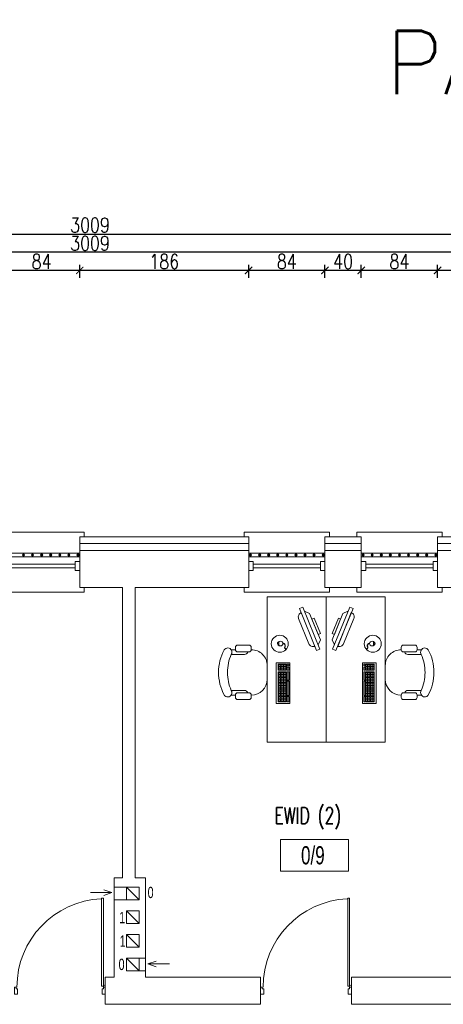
# Model space of a CAD drawing. Header units: millimetres. Extents: x 6354466 to 6508314, y -1889048 to -1342748.
# Tile 62 of 134: x 6397469 to 6402133, y -1753963 to -1743118. Entities that reach past the tile are written whole.
import ezdxf
from ezdxf.enums import TextEntityAlignment as Align

# ---------------------------------------------------------------- set-up
doc = ezdxf.new("R2010")
doc.units = ezdxf.units.MM
doc.header["$PDMODE"] = 3
doc.header["$PDSIZE"] = 10
for name, color, linetype, lineweight in [('drzwi istn', 163, 'Continuous', 5), ('L-3', 10, 'Continuous', 18), ('L-4', 92, 'Continuous', 20), ('L-5', 152, 'Continuous', 9), ('L-DIM', 252, 'Continuous', 5), ('L-ISTNIEJĄCE BUDYNKI', 167, 'Continuous', 5), ('łóżka', 230, 'Continuous', 9)]:
    doc.layers.add(name, color=color, linetype=linetype, lineweight=lineweight)
doc.layers.add('L-9', color=11, linetype='Continuous', plot=False)
doc.styles.add('125', font='cdmsimpl.shx', dxfattribs={"width": 0.7, "height": 125})
doc.styles.add('160', font='simplex.shx', dxfattribs={"width": 0.8, "height": 160})
doc.styles.add('200', font='cdmsimpl.shx', dxfattribs={"width": 0.7, "height": 200})
doc.styles.add('250', font='cdmsimpl.shx', dxfattribs={"width": 0.7, "height": 250})
doc.styles.add('SIM-DIM', font='simplex.shx', dxfattribs={"width": 0.7, "bigfont": 'cdmbigpl.shx'})
doc.linetypes.add('BATTING', pattern='A,0.00254,-2.54,[134,ltypeshp.shx,S=2.54,R=0,X=-2.54,Y=0],-5.08,[134,ltypeshp.shx,S=2.54,R=180,X=2.54,Y=0],-2.54', length=10.16254)
doc.dimstyles.new('160', dxfattribs={"dimtxt": 160, "dimasz": 80, "dimexe": 60, "dimexo": 3, "dimgap": 18, "dimtad": 1, "dimdec": 0, "dimlfac": 0.1, "dimrnd": 1, "dimtxsty": '160', "dimblk": 'ARCHTICK', "dimcen": 2.5, "dimdle": 30, "dimadec": 0, "dimazin": 0, "dimtfac": 1, "dimtdec": 0, "dimtix": 1, "dimtmove": 2, "dimatfit": 0, "dimldrblk": 'NONE', "dimfxl": 0, "dimarcsym": 0})

# ---------------------------------------------------------------- blocks, each defined once
blk = doc.blocks.new('*U5')
for p, q in [((-5, 0), (-5, -5)), ((5, -5), (5, 0)), ((-5, -5), (5, -5)), ((-2, -5), (-2, -79)), ((2, -5), (2, -79)), ((-5, -84), (-5, -79)), ((-5, -79), (5, -79)), ((5, -79), (5, -84))]:
    blk.add_line(p, q)
blk = doc.blocks.new('PMUI_DRZWI10')
for p, q in [((-1000, 40), (-1000, -40)), ((-965, 40), (-1000, 40)), ((-965, -20), (-965, 40)), ((-35, -20), (-35, 40)), ((-35, 40), (0, 40)), ((-1000, -40), (-980, -40)), ((-980, -40), (-980, -20)), ((-980, -20), (-965, -20)), ((-20, -50), (-40, -50)), ((-40, -50), (-40, -1020)), ((-20, -20), (-35, -20)), ((-20, -40), (-20, -20)), ((0, -40), (-20, -40)), ((-20, -50), (-20, -60)), ((-20, -1020), (-20, -50)), ((-40, -1020), (-20, -1020))]:
    blk.add_line(p, q)
for points in [[(0, 40), (0, -40)], [(-20, -50), (-20, -1020)]]:
    blk.add_lwpolyline(points)
blk.add_circle((-10, -50), 10)
blk.add_arc((2, -39), 974, 180.0458, 267.2742)
blk = doc.blocks.new('STOLIK2')
h = blk.add_hatch()
h.set_pattern_fill('ANGLE', color=256, scale=0.25, style=0)
h.set_pattern_definition([(360, (-4499.488, 29427.6887), (-2e-16, -1.74625), [1.27, -0.47625]), (270, (-4499.488, 29427.6887), (-1.74625, 1e-16), [1.27, -0.47625])])
h.paths.add_polyline_path([(-130.9, 53.7), (-98.1, 53.7), (-98.1, 62.9), (-130.9, 62.9)])
h.paths.add_polyline_path([(-96.2, 62.9), (-89.7, 62.9), (-89.7, 53.7), (-96.2, 53.7)])
for p, q in [((-126.1, 110), (-123.6, 110)), ((-123.6, 114.7), (-123.6, 110)), ((-118.5, 114.7), (-118.5, 100)), ((-78.8, 114.7), (-78.8, 100)), ((-73.6, 110), (-73.6, 114.7)), ((-71.1, 110), (-73.6, 110)), ((-128.6, 107.5), (-128.6, 95)), ((-121.1, 107.5), (-121.1, 95)), ((-76.1, 107.5), (-76.1, 95)), ((-68.6, 107.5), (-68.6, 95)), ((-126.1, 92.5), (-123.6, 92.5)), ((-71.1, 92.5), (-73.6, 92.5)), ((-82.5, 75), (-67.5, 75)), ((-67, 62.1), (-69.2, 62)), ((-67, 63.7), (-67, 62.1)), ((-67, 62.1), (-64.7, 62.1)), ((-28.2, 39.5), (-74.5, 20.7)), ((-73, 17), (-26.7, 35.8)), ((-31.3, 33.9), (-33.7, 28.3)), ((-26.7, 35.8), (-28.2, 39.5)), ((-62.8, 16.5), (-33.7, 28.3)), ((-74.5, 20.7), (-73, 17)), ((-68.4, 18.9), (-62.8, 16.5))]:
    blk.add_line(p, q)
for points in [[(-15.3, 75), (-175.3, 75), (-175.3, 10), (-15.3, 10)], [(-133, 50), (-88.1, 50), (-88.1, 65), (-133, 65)], [(-130.9, 53.7), (-98.1, 53.7), (-98.1, 62.9), (-130.9, 62.9)], [(-96.2, 62.9), (-89.7, 62.9), (-89.7, 53.7), (-96.2, 53.7)], [(-66.6, 57.6), (-66.9, 57.6), (-66.9, 56.7), (-66.6, 56.7)], [(-125.3, 53), (-130.9, 53), (-130.9, 51.3), (-125.3, 51.3)], [(-124.2, 51.3), (-108.3, 51.3), (-108.3, 53), (-124.2, 53)], [(-107.1, 53), (-98.1, 53), (-98.1, 51.3), (-107.1, 51.3)], [(-96.2, 53), (-92.9, 53), (-92.9, 51.3), (-96.2, 51.3)], [(-89.7, 53), (-91.3, 53), (-91.3, 51.3), (-89.7, 51.3)], [(-39.8, 25.8), (-56.7, 19), (-55.7, 16.5), (-38.8, 23.4)]]:
    blk.add_lwpolyline(points, close=True)
blk.add_lwpolyline([(-32.8, 37.6), (-32.8, 37.6, 0.414214), (-39.3, 40.4), (-67.1, 29.1, 0.414214), (-69.9, 22.6), (-69.9, 22.6)], format="xyb", close=True)
blk.add_circle((-67, 61.2), 9.34)
for centre, radius, start, end in [((-121, 118.5), 4.62, 123.3493, 303.4743), ((-98.5, 75.5), 53.1, 90.0969, 118.0725), ((-98.7, 75.5), 53.1, 61.9275, 89.9031), ((-76.3, 118.5), 4.62, 236.5257, 56.6507), ((-126.1, 107.5), 2.5, 90, 180), ((-123.6, 107.5), 2.5, 0, 90), ((-97.9, 66.2), 52.6, 90.8505, 113.0497), ((-99.4, 66.2), 52.6, 66.9503, 89.1495), ((-73.6, 107.5), 2.5, 90, 180), ((-71.1, 107.5), 2.5, 0, 90), ((-122.2, 100), 3.75, 286.6721, 0), ((-75.1, 100), 3.75, 180, 253.3551), ((-126.1, 95), 2.5, 180, 270), ((-123.6, 95), 2.5, 270, 0), ((-106.1, 92.5), 17.5, 180, 270), ((-91.1, 92.5), 17.5, 270, 0), ((-73.6, 95), 2.5, 180, 270), ((-71.1, 95), 2.5, 270, 0)]:
    blk.add_arc(centre, radius, start, end)
at = {"extrusion": (0, 0, -1)}
blk.add_ellipse((-66.9, 60.7), major_axis=(-0.08, 3.05), ratio=0.834162, dxfattribs=at)
for points, knots in [([(-66.9, 56.7), (-67.7, 55.9), (-69.1, 54.5), (-71.6, 56.7), (-72.6, 54.4), (-73.6, 54.9), (-74.1, 55.2)], [0, 0, 0, 0, 2.841116, 5.231607, 6.614689, 8.161976, 8.161976, 8.161976, 8.161976]), ([(-66.6, 56.7), (-66.9, 56.4), (-67, 56.2), (-67.5, 55.8), (-67.8, 55.5), (-68.4, 55.2), (-68.7, 55.1), (-69.2, 55.1), (-69.4, 55.1), (-69.7, 55.1), (-69.8, 55.2), (-70.3, 55.4), (-70.5, 55.5), (-71, 55.7), (-71.1, 55.7), (-71.4, 55.7), (-71.4, 55.7), (-71.5, 55.7), (-71.6, 55.7), (-71.7, 55.6), (-71.8, 55.4), (-72, 55.2), (-72.1, 55), (-72.3, 54.8), (-72.4, 54.7), (-72.6, 54.6), (-72.7, 54.6), (-73, 54.6), (-73.1, 54.6), (-73.4, 54.6), (-73.5, 54.7), (-73.7, 54.8)], [0, 0, 0, 0, 0.557194, 0.557194, 1.671582, 1.671582, 2.519282, 2.519282, 2.939271, 2.939271, 3.35926, 3.35926, 4.143879, 4.143879, 4.704066, 4.704066, 5.061527, 5.061527, 5.357017, 5.357017, 5.838332, 5.838332, 6.319648, 6.319648, 6.605434, 6.605434, 6.891219, 6.891219, 7.177005, 7.177005, 7.662218, 7.662218, 7.662218, 7.662218])]:
    blk.add_open_spline(points, degree=3, knots=knots)
blk = doc.blocks.new('opis pom')
at = {"color": 0}
blk.add_lwpolyline([(252897, -40977), (253644, -40977), (253644, -41327), (252897, -41327)], close=True, dxfattribs=at)
at = {"layer": 'L-4', "lineweight": 30, "style": '250', "width": 0.7}
blk.add_attdef('2', text='', height=250, dxfattribs=at).set_placement((253252, -41152), align=Align.MIDDLE_CENTER)
blk = doc.blocks.new('_ArchTick')
at = {"color": 0, "linetype": 'ByBlock', "const_width": 0.15}
blk.add_lwpolyline([(-0.5, -0.5), (0.5, 0.5)], dxfattribs=at)
blk = doc.blocks.new('*D167')
at = {"layer": 'Defpoints', "color": 0, "transparency": 16777216}
for p in [(6402070, -1745880), (6402070, -1748813), (6404170, -1748813)]:
    blk.add_point(p, dxfattribs=at)
at = {"layer": 'L-DIM', "color": 0, "lineweight": -2, "ltscale": 10, "transparency": 16777216}
for p, q in [((6402070, -1745960), (6402070, -1745820)), ((6404170, -1745960), (6404170, -1745820)), ((6404200, -1745880), (6402040, -1745880))]:
    blk.add_line(p, q, dxfattribs=at)
at = {"layer": 'L-DIM', "color": 0, "linetype": 'ByBlock', "lineweight": -2, "transparency": 16777216, "xscale": 80, "yscale": 80, "zscale": 80, "rotation": 180}
blk.add_blockref('_ArchTick', (6402070, -1745880), dxfattribs=at)
at = {"layer": 'L-DIM', "color": 0, "linetype": 'ByBlock', "lineweight": -2, "transparency": 16777216, "xscale": 80, "yscale": 80, "zscale": 80}
blk.add_blockref('_ArchTick', (6404170, -1745880), dxfattribs=at)
at = {"layer": 'L-DIM', "color": 0, "ltscale": 10, "transparency": 16777216, "insert": (6403120, -1745782), "char_height": 160, "attachment_point": 5, "style": '160'}
blk.add_mtext('210', dxfattribs=at)
blk = doc.blocks.new('_None')
blk = doc.blocks.new('*D168')
at = {"layer": 'Defpoints', "color": 0, "transparency": 16777216}
for p in [(6401230, -1745880), (6401230, -1748813), (6402070, -1748813)]:
    blk.add_point(p, dxfattribs=at)
at = {"layer": 'L-DIM', "color": 0, "lineweight": -2, "ltscale": 10, "transparency": 16777216}
for p, q in [((6401230, -1745960), (6401230, -1745820)), ((6402070, -1745960), (6402070, -1745820)), ((6402100, -1745880), (6401200, -1745880))]:
    blk.add_line(p, q, dxfattribs=at)
at = {"layer": 'L-DIM', "color": 0, "linetype": 'ByBlock', "lineweight": -2, "transparency": 16777216, "xscale": 80, "yscale": 80, "zscale": 80, "rotation": 180}
blk.add_blockref('_ArchTick', (6401230, -1745880), dxfattribs=at)
at = {"layer": 'L-DIM', "color": 0, "linetype": 'ByBlock', "lineweight": -2, "transparency": 16777216, "xscale": 80, "yscale": 80, "zscale": 80}
blk.add_blockref('_ArchTick', (6402070, -1745880), dxfattribs=at)
at = {"layer": 'L-DIM', "color": 0, "ltscale": 10, "transparency": 16777216, "insert": (6401650, -1745782), "char_height": 160, "attachment_point": 5, "style": '160'}
blk.add_mtext('84', dxfattribs=at)
blk = doc.blocks.new('*D169')
at = {"layer": 'Defpoints', "color": 0, "transparency": 16777216}
for p in [(6400830, -1745880), (6400830, -1748813), (6401230, -1748813)]:
    blk.add_point(p, dxfattribs=at)
at = {"layer": 'L-DIM', "color": 0, "lineweight": -2, "ltscale": 10, "transparency": 16777216}
for p, q in [((6400830, -1745960), (6400830, -1745820)), ((6401230, -1745960), (6401230, -1745820)), ((6401260, -1745880), (6400800, -1745880))]:
    blk.add_line(p, q, dxfattribs=at)
at = {"layer": 'L-DIM', "color": 0, "linetype": 'ByBlock', "lineweight": -2, "transparency": 16777216, "xscale": 80, "yscale": 80, "zscale": 80, "rotation": 180}
blk.add_blockref('_ArchTick', (6400830, -1745880), dxfattribs=at)
at = {"layer": 'L-DIM', "color": 0, "linetype": 'ByBlock', "lineweight": -2, "transparency": 16777216, "xscale": 80, "yscale": 80, "zscale": 80}
blk.add_blockref('_ArchTick', (6401230, -1745880), dxfattribs=at)
at = {"layer": 'L-DIM', "color": 0, "ltscale": 10, "transparency": 16777216, "insert": (6401030, -1745782), "char_height": 160, "attachment_point": 5, "style": '160'}
blk.add_mtext('40', dxfattribs=at)
blk = doc.blocks.new('*D170')
at = {"layer": 'Defpoints', "color": 0, "transparency": 16777216}
for p in [(6399990, -1745880), (6399990, -1748813), (6400830, -1748813)]:
    blk.add_point(p, dxfattribs=at)
at = {"layer": 'L-DIM', "color": 0, "lineweight": -2, "ltscale": 10, "transparency": 16777216}
for p, q in [((6399990, -1745960), (6399990, -1745820)), ((6400830, -1745960), (6400830, -1745820)), ((6400860, -1745880), (6399960, -1745880))]:
    blk.add_line(p, q, dxfattribs=at)
at = {"layer": 'L-DIM', "color": 0, "linetype": 'ByBlock', "lineweight": -2, "transparency": 16777216, "xscale": 80, "yscale": 80, "zscale": 80, "rotation": 180}
blk.add_blockref('_ArchTick', (6399990, -1745880), dxfattribs=at)
at = {"layer": 'L-DIM', "color": 0, "linetype": 'ByBlock', "lineweight": -2, "transparency": 16777216, "xscale": 80, "yscale": 80, "zscale": 80}
blk.add_blockref('_ArchTick', (6400830, -1745880), dxfattribs=at)
at = {"layer": 'L-DIM', "color": 0, "ltscale": 10, "transparency": 16777216, "insert": (6400410, -1745782), "char_height": 160, "attachment_point": 5, "style": '160'}
blk.add_mtext('84', dxfattribs=at)
blk = doc.blocks.new('*D171')
at = {"layer": 'Defpoints', "color": 0, "transparency": 16777216}
for p in [(6398130, -1745880), (6398130, -1748813), (6399990, -1748813)]:
    blk.add_point(p, dxfattribs=at)
at = {"layer": 'L-DIM', "color": 0, "lineweight": -2, "ltscale": 10, "transparency": 16777216}
for p, q in [((6398130, -1745960), (6398130, -1745820)), ((6399990, -1745960), (6399990, -1745820)), ((6400020, -1745880), (6398100, -1745880))]:
    blk.add_line(p, q, dxfattribs=at)
at = {"layer": 'L-DIM', "color": 0, "linetype": 'ByBlock', "lineweight": -2, "transparency": 16777216, "xscale": 80, "yscale": 80, "zscale": 80, "rotation": 180}
blk.add_blockref('_ArchTick', (6398130, -1745880), dxfattribs=at)
at = {"layer": 'L-DIM', "color": 0, "linetype": 'ByBlock', "lineweight": -2, "transparency": 16777216, "xscale": 80, "yscale": 80, "zscale": 80}
blk.add_blockref('_ArchTick', (6399990, -1745880), dxfattribs=at)
at = {"layer": 'L-DIM', "color": 0, "ltscale": 10, "transparency": 16777216, "insert": (6399060, -1745782), "char_height": 160, "attachment_point": 5, "style": '160'}
blk.add_mtext('186', dxfattribs=at)
blk = doc.blocks.new('*D172')
at = {"layer": 'Defpoints', "color": 0, "transparency": 16777216}
for p in [(6397290, -1745880), (6397290, -1748813), (6398130, -1748813)]:
    blk.add_point(p, dxfattribs=at)
at = {"layer": 'L-DIM', "color": 0, "lineweight": -2, "ltscale": 10, "transparency": 16777216}
for p, q in [((6397290, -1745960), (6397290, -1745820)), ((6398130, -1745960), (6398130, -1745820)), ((6398160, -1745880), (6397260, -1745880))]:
    blk.add_line(p, q, dxfattribs=at)
at = {"layer": 'L-DIM', "color": 0, "linetype": 'ByBlock', "lineweight": -2, "transparency": 16777216, "xscale": 80, "yscale": 80, "zscale": 80, "rotation": 180}
blk.add_blockref('_ArchTick', (6397290, -1745880), dxfattribs=at)
at = {"layer": 'L-DIM', "color": 0, "linetype": 'ByBlock', "lineweight": -2, "transparency": 16777216, "xscale": 80, "yscale": 80, "zscale": 80}
blk.add_blockref('_ArchTick', (6398130, -1745880), dxfattribs=at)
at = {"layer": 'L-DIM', "color": 0, "ltscale": 10, "transparency": 16777216, "insert": (6397710, -1745782), "char_height": 160, "attachment_point": 5, "style": '160'}
blk.add_mtext('84', dxfattribs=at)
blk = doc.blocks.new('*D188')
at = {"layer": 'Defpoints', "color": 0, "transparency": 16777216}
for p in [(6383200, -1745680), (6413285, -1746723), (6383200, -1748963)]:
    blk.add_point(p, dxfattribs=at)
at = {"layer": 'L-DIM', "color": 0, "lineweight": -2, "ltscale": 10, "transparency": 16777216}
for p, q in [((6413315, -1745680), (6383170, -1745680)), ((6383200, -1745760), (6383200, -1745620)), ((6413285, -1745760), (6413285, -1745620))]:
    blk.add_line(p, q, dxfattribs=at)
at = {"layer": 'L-DIM', "color": 0, "linetype": 'ByBlock', "lineweight": -2, "transparency": 16777216, "xscale": 80, "yscale": 80, "zscale": 80, "rotation": 180}
blk.add_blockref('_ArchTick', (6383200, -1745680), dxfattribs=at)
at = {"layer": 'L-DIM', "color": 0, "linetype": 'ByBlock', "lineweight": -2, "transparency": 16777216, "xscale": 80, "yscale": 80, "zscale": 80}
blk.add_blockref('_ArchTick', (6413285, -1745680), dxfattribs=at)
at = {"layer": 'L-DIM', "color": 0, "ltscale": 10, "transparency": 16777216, "insert": (6398243, -1745582), "char_height": 160, "attachment_point": 5, "style": '160'}
blk.add_mtext('3009', dxfattribs=at)
blk = doc.blocks.new('*D189')
at = {"layer": 'Defpoints', "color": 0, "transparency": 16777216}
for p in [(6413285, -1745479), (6413285, -1746723), (6383200, -1748963)]:
    blk.add_point(p, dxfattribs=at)
at = {"layer": 'L-DIM', "color": 0, "lineweight": -2, "ltscale": 10, "transparency": 16777216}
for p, q in [((6383170, -1745479), (6413315, -1745479)), ((6383200, -1745559), (6383200, -1745419)), ((6413285, -1745559), (6413285, -1745419))]:
    blk.add_line(p, q, dxfattribs=at)
at = {"layer": 'L-DIM', "color": 0, "linetype": 'ByBlock', "lineweight": -2, "transparency": 16777216, "xscale": 80, "yscale": 80, "zscale": 80, "rotation": 180}
blk.add_blockref('_ArchTick', (6383200, -1745479), dxfattribs=at)
at = {"layer": 'L-DIM', "color": 0, "linetype": 'ByBlock', "lineweight": -2, "transparency": 16777216, "xscale": 80, "yscale": 80, "zscale": 80}
blk.add_blockref('_ArchTick', (6413285, -1745479), dxfattribs=at)
at = {"layer": 'L-DIM', "color": 0, "ltscale": 10, "transparency": 16777216, "insert": (6398243, -1745381), "char_height": 160, "attachment_point": 5, "style": '160'}
blk.add_mtext('3009', dxfattribs=at)

msp = doc.modelspace()

# ---------------------------------------------------------------- linework, layer by layer
at = {"layer": 'drzwi istn'}
for p, q in [((6398180.3, -1749423.4), (6398180.3, -1749373.4)), ((6399940.3, -1749423.4), (6399940.3, -1749373.4)), ((6400880.3, -1749423.4), (6400880.3, -1749373.4)), ((6401180.3, -1749423.4), (6401180.3, -1749373.4)), ((6402120.3, -1749423.4), (6402120.3, -1749373.4)), ((6397240.3, -1749423.4), (6398180.3, -1749423.4)), ((6399940.3, -1749423.4), (6400880.3, -1749423.4)), ((6401180.3, -1749423.4), (6402120.3, -1749423.4))]:
    msp.add_line(p, q, dxfattribs=at)
at = {"layer": 'L-3', "ltscale": 10}
for p, q in [((6398130.3, -1748963.4), (6398130.3, -1748813.4)), ((6398130.3, -1748813.4), (6399990.3, -1748813.4)), ((6399990.3, -1748963.4), (6399990.3, -1748813.4)), ((6400830.3, -1748963.4), (6400830.3, -1748813.4)), ((6400830.3, -1748813.4), (6401230.3, -1748813.4)), ((6401230.3, -1748963.4), (6401230.3, -1748813.4)), ((6402070.3, -1748963.4), (6402070.3, -1748813.4)), ((6402070.3, -1748813.4), (6404170.3, -1748813.4)), ((6398130.3, -1748963.4), (6399990.3, -1748963.4)), ((6400830.3, -1748963.4), (6401230.3, -1748963.4)), ((6402070.3, -1748963.4), (6404170.3, -1748963.4))]:
    msp.add_line(p, q, dxfattribs=at)
at = {"layer": 'L-3', "linetype": 'BATTING', "ltscale": 7}
for p, q in [((6399990.3, -1748888.4), (6398130.3, -1748888.4)), ((6401230.3, -1748888.4), (6400830.3, -1748888.4)), ((6404170.3, -1748888.4), (6402070.3, -1748888.4))]:
    msp.add_line(p, q, dxfattribs=at)
at = {"layer": 'L-3'}
for points in [[(6397290.3, -1748993.4), (6398130.3, -1748993.4), (6398130.3, -1749033.4), (6397290.3, -1749033.4)], [(6399990.3, -1748993.4), (6400830.3, -1748993.4), (6400830.3, -1749033.4), (6399990.3, -1749033.4)], [(6401230.3, -1748993.4), (6402070.3, -1748993.4), (6402070.3, -1749033.4), (6401230.3, -1749033.4)]]:
    msp.add_lwpolyline(points, close=True, dxfattribs=at)
for centre, radius in [((6397510.3, -1749013.4), 12), ((6397510.3, -1749013.4), 11), ((6397510.3, -1749013.4), 10), ((6397510.3, -1749013.4), 9), ((6397510.3, -1749013.4), 8), ((6397510.3, -1749013.4), 7), ((6397510.3, -1749013.4), 6), ((6397510.3, -1749013.4), 5), ((6397510.3, -1749013.4), 4), ((6397510.3, -1749013.4), 3), ((6397510.3, -1749013.4), 3), ((6397510.3, -1749013.4), 2), ((6397510.3, -1749013.4), 1), ((6397610.3, -1749013.4), 12), ((6397610.3, -1749013.4), 11), ((6397610.3, -1749013.4), 10), ((6397610.3, -1749013.4), 9), ((6397610.3, -1749013.4), 8), ((6397610.3, -1749013.4), 7), ((6397610.3, -1749013.4), 6), ((6397610.3, -1749013.4), 5), ((6397610.3, -1749013.4), 4), ((6397610.3, -1749013.4), 3), ((6397610.3, -1749013.4), 3), ((6397610.3, -1749013.4), 2), ((6397610.3, -1749013.4), 1), ((6397710.3, -1749013.4), 12), ((6397710.3, -1749013.4), 11), ((6397710.3, -1749013.4), 10), ((6397710.3, -1749013.4), 9), ((6397710.3, -1749013.4), 8), ((6397710.3, -1749013.4), 7), ((6397710.3, -1749013.4), 6), ((6397710.3, -1749013.4), 5), ((6397710.3, -1749013.4), 4), ((6397710.3, -1749013.4), 3), ((6397710.3, -1749013.4), 3), ((6397710.3, -1749013.4), 2), ((6397710.3, -1749013.4), 1), ((6397810.3, -1749013.4), 12), ((6397810.3, -1749013.4), 11), ((6397810.3, -1749013.4), 10), ((6397810.3, -1749013.4), 9), ((6397810.3, -1749013.4), 8), ((6397810.3, -1749013.4), 7), ((6397810.3, -1749013.4), 6), ((6397810.3, -1749013.4), 5), ((6397810.3, -1749013.4), 4), ((6397810.3, -1749013.4), 3), ((6397810.3, -1749013.4), 3), ((6397810.3, -1749013.4), 2), ((6397810.3, -1749013.4), 1), ((6397910.3, -1749013.4), 12), ((6397910.3, -1749013.4), 11), ((6397910.3, -1749013.4), 10), ((6397910.3, -1749013.4), 9), ((6397910.3, -1749013.4), 8), ((6397910.3, -1749013.4), 7), ((6397910.3, -1749013.4), 6), ((6397910.3, -1749013.4), 5), ((6397910.3, -1749013.4), 4), ((6397910.3, -1749013.4), 3), ((6397910.3, -1749013.4), 3), ((6397910.3, -1749013.4), 2), ((6397910.3, -1749013.4), 1), ((6398010.3, -1749013.4), 12), ((6398010.3, -1749013.4), 11), ((6398010.3, -1749013.4), 10), ((6398010.3, -1749013.4), 9), ((6398010.3, -1749013.4), 8), ((6398010.3, -1749013.4), 7), ((6398010.3, -1749013.4), 6), ((6398010.3, -1749013.4), 5), ((6398010.3, -1749013.4), 4), ((6398010.3, -1749013.4), 3), ((6398010.3, -1749013.4), 3), ((6398010.3, -1749013.4), 2), ((6398010.3, -1749013.4), 1), ((6398110.3, -1749013.4), 12), ((6398110.3, -1749013.4), 11), ((6398110.3, -1749013.4), 10), ((6398110.3, -1749013.4), 9), ((6398110.3, -1749013.4), 8), ((6398110.3, -1749013.4), 7), ((6398110.3, -1749013.4), 6), ((6398110.3, -1749013.4), 5), ((6398110.3, -1749013.4), 4), ((6398110.3, -1749013.4), 3), ((6398110.3, -1749013.4), 3), ((6398110.3, -1749013.4), 2), ((6398110.3, -1749013.4), 1), ((6400010.3, -1749013.4), 12), ((6400010.3, -1749013.4), 11), ((6400010.3, -1749013.4), 10), ((6400010.3, -1749013.4), 9), ((6400010.3, -1749013.4), 8), ((6400010.3, -1749013.4), 7), ((6400010.3, -1749013.4), 6), ((6400010.3, -1749013.4), 5), ((6400010.3, -1749013.4), 4), ((6400010.3, -1749013.4), 3), ((6400010.3, -1749013.4), 3), ((6400010.3, -1749013.4), 2), ((6400010.3, -1749013.4), 1), ((6400110.3, -1749013.4), 12), ((6400110.3, -1749013.4), 11), ((6400110.3, -1749013.4), 10), ((6400110.3, -1749013.4), 9), ((6400110.3, -1749013.4), 8), ((6400110.3, -1749013.4), 7), ((6400110.3, -1749013.4), 6), ((6400110.3, -1749013.4), 5), ((6400110.3, -1749013.4), 4), ((6400110.3, -1749013.4), 3), ((6400110.3, -1749013.4), 3), ((6400110.3, -1749013.4), 2), ((6400110.3, -1749013.4), 1), ((6400210.3, -1749013.4), 12), ((6400210.3, -1749013.4), 11), ((6400210.3, -1749013.4), 10), ((6400210.3, -1749013.4), 9), ((6400210.3, -1749013.4), 8), ((6400210.3, -1749013.4), 7), ((6400210.3, -1749013.4), 6), ((6400210.3, -1749013.4), 5), ((6400210.3, -1749013.4), 4), ((6400210.3, -1749013.4), 3), ((6400210.3, -1749013.4), 3), ((6400210.3, -1749013.4), 2), ((6400210.3, -1749013.4), 1), ((6400310.3, -1749013.4), 12), ((6400310.3, -1749013.4), 11), ((6400310.3, -1749013.4), 10), ((6400310.3, -1749013.4), 9), ((6400310.3, -1749013.4), 8), ((6400310.3, -1749013.4), 7), ((6400310.3, -1749013.4), 6), ((6400310.3, -1749013.4), 5), ((6400310.3, -1749013.4), 4), ((6400310.3, -1749013.4), 3), ((6400310.3, -1749013.4), 3), ((6400310.3, -1749013.4), 2), ((6400310.3, -1749013.4), 1), ((6400410.3, -1749013.4), 12), ((6400410.3, -1749013.4), 11), ((6400410.3, -1749013.4), 10), ((6400410.3, -1749013.4), 9), ((6400410.3, -1749013.4), 8), ((6400410.3, -1749013.4), 7), ((6400410.3, -1749013.4), 6), ((6400410.3, -1749013.4), 5), ((6400410.3, -1749013.4), 4), ((6400410.3, -1749013.4), 3), ((6400410.3, -1749013.4), 3), ((6400410.3, -1749013.4), 2), ((6400410.3, -1749013.4), 1), ((6400510.3, -1749013.4), 12), ((6400510.3, -1749013.4), 11), ((6400510.3, -1749013.4), 10), ((6400510.3, -1749013.4), 9), ((6400510.3, -1749013.4), 8), ((6400510.3, -1749013.4), 7), ((6400510.3, -1749013.4), 6), ((6400510.3, -1749013.4), 5), ((6400510.3, -1749013.4), 4), ((6400510.3, -1749013.4), 3), ((6400510.3, -1749013.4), 3), ((6400510.3, -1749013.4), 2), ((6400510.3, -1749013.4), 1), ((6400610.3, -1749013.4), 12), ((6400610.3, -1749013.4), 11), ((6400610.3, -1749013.4), 10), ((6400610.3, -1749013.4), 9), ((6400610.3, -1749013.4), 8), ((6400610.3, -1749013.4), 7), ((6400610.3, -1749013.4), 6), ((6400610.3, -1749013.4), 5), ((6400610.3, -1749013.4), 4), ((6400610.3, -1749013.4), 3), ((6400610.3, -1749013.4), 3), ((6400610.3, -1749013.4), 2), ((6400610.3, -1749013.4), 1), ((6400710.3, -1749013.4), 12), ((6400710.3, -1749013.4), 11), ((6400710.3, -1749013.4), 10), ((6400710.3, -1749013.4), 9), ((6400710.3, -1749013.4), 8), ((6400710.3, -1749013.4), 7), ((6400710.3, -1749013.4), 6), ((6400710.3, -1749013.4), 5), ((6400710.3, -1749013.4), 4), ((6400710.3, -1749013.4), 3), ((6400710.3, -1749013.4), 3), ((6400710.3, -1749013.4), 2), ((6400710.3, -1749013.4), 1), ((6400810.3, -1749013.4), 12), ((6400810.3, -1749013.4), 11), ((6400810.3, -1749013.4), 10), ((6400810.3, -1749013.4), 9), ((6400810.3, -1749013.4), 8), ((6400810.3, -1749013.4), 7), ((6400810.3, -1749013.4), 6), ((6400810.3, -1749013.4), 5), ((6400810.3, -1749013.4), 4), ((6400810.3, -1749013.4), 3), ((6400810.3, -1749013.4), 3), ((6400810.3, -1749013.4), 2), ((6400810.3, -1749013.4), 1), ((6401250.3, -1749013.4), 12), ((6401250.3, -1749013.4), 11), ((6401250.3, -1749013.4), 10), ((6401250.3, -1749013.4), 9), ((6401250.3, -1749013.4), 8), ((6401250.3, -1749013.4), 7), ((6401250.3, -1749013.4), 6), ((6401250.3, -1749013.4), 5), ((6401250.3, -1749013.4), 4), ((6401250.3, -1749013.4), 3), ((6401250.3, -1749013.4), 3), ((6401250.3, -1749013.4), 2), ((6401250.3, -1749013.4), 1), ((6401350.3, -1749013.4), 12), ((6401350.3, -1749013.4), 11), ((6401350.3, -1749013.4), 10), ((6401350.3, -1749013.4), 9), ((6401350.3, -1749013.4), 8), ((6401350.3, -1749013.4), 7), ((6401350.3, -1749013.4), 6), ((6401350.3, -1749013.4), 5), ((6401350.3, -1749013.4), 4), ((6401350.3, -1749013.4), 3), ((6401350.3, -1749013.4), 3), ((6401350.3, -1749013.4), 2), ((6401350.3, -1749013.4), 1), ((6401450.3, -1749013.4), 12), ((6401450.3, -1749013.4), 11), ((6401450.3, -1749013.4), 10), ((6401450.3, -1749013.4), 9), ((6401450.3, -1749013.4), 8), ((6401450.3, -1749013.4), 7), ((6401450.3, -1749013.4), 6), ((6401450.3, -1749013.4), 5), ((6401450.3, -1749013.4), 4), ((6401450.3, -1749013.4), 3), ((6401450.3, -1749013.4), 3), ((6401450.3, -1749013.4), 2), ((6401450.3, -1749013.4), 1), ((6401550.3, -1749013.4), 12), ((6401550.3, -1749013.4), 11), ((6401550.3, -1749013.4), 10), ((6401550.3, -1749013.4), 9), ((6401550.3, -1749013.4), 8), ((6401550.3, -1749013.4), 7), ((6401550.3, -1749013.4), 6), ((6401550.3, -1749013.4), 5), ((6401550.3, -1749013.4), 4), ((6401550.3, -1749013.4), 3), ((6401550.3, -1749013.4), 3), ((6401550.3, -1749013.4), 2), ((6401550.3, -1749013.4), 1), ((6401650.3, -1749013.4), 12), ((6401650.3, -1749013.4), 11), ((6401650.3, -1749013.4), 10), ((6401650.3, -1749013.4), 9), ((6401650.3, -1749013.4), 8), ((6401650.3, -1749013.4), 7), ((6401650.3, -1749013.4), 6), ((6401650.3, -1749013.4), 5), ((6401650.3, -1749013.4), 4), ((6401650.3, -1749013.4), 3), ((6401650.3, -1749013.4), 3), ((6401650.3, -1749013.4), 2), ((6401650.3, -1749013.4), 1), ((6401750.3, -1749013.4), 12), ((6401750.3, -1749013.4), 11), ((6401750.3, -1749013.4), 10), ((6401750.3, -1749013.4), 9), ((6401750.3, -1749013.4), 8), ((6401750.3, -1749013.4), 7), ((6401750.3, -1749013.4), 6), ((6401750.3, -1749013.4), 5), ((6401750.3, -1749013.4), 4), ((6401750.3, -1749013.4), 3), ((6401750.3, -1749013.4), 3), ((6401750.3, -1749013.4), 2), ((6401750.3, -1749013.4), 1), ((6401850.3, -1749013.4), 12), ((6401850.3, -1749013.4), 11), ((6401850.3, -1749013.4), 10), ((6401850.3, -1749013.4), 9), ((6401850.3, -1749013.4), 8), ((6401850.3, -1749013.4), 7), ((6401850.3, -1749013.4), 6), ((6401850.3, -1749013.4), 5), ((6401850.3, -1749013.4), 4), ((6401850.3, -1749013.4), 3), ((6401850.3, -1749013.4), 3), ((6401850.3, -1749013.4), 2), ((6401850.3, -1749013.4), 1), ((6401950.3, -1749013.4), 12), ((6401950.3, -1749013.4), 11), ((6401950.3, -1749013.4), 10), ((6401950.3, -1749013.4), 9), ((6401950.3, -1749013.4), 8), ((6401950.3, -1749013.4), 7), ((6401950.3, -1749013.4), 6), ((6401950.3, -1749013.4), 5), ((6401950.3, -1749013.4), 4), ((6401950.3, -1749013.4), 3), ((6401950.3, -1749013.4), 3), ((6401950.3, -1749013.4), 2), ((6401950.3, -1749013.4), 1), ((6402050.3, -1749013.4), 12), ((6402050.3, -1749013.4), 11), ((6402050.3, -1749013.4), 10), ((6402050.3, -1749013.4), 9), ((6402050.3, -1749013.4), 8), ((6402050.3, -1749013.4), 7), ((6402050.3, -1749013.4), 6), ((6402050.3, -1749013.4), 5), ((6402050.3, -1749013.4), 4), ((6402050.3, -1749013.4), 3), ((6402050.3, -1749013.4), 3), ((6402050.3, -1749013.4), 2), ((6402050.3, -1749013.4), 1)]:
    msp.add_circle(centre, radius, dxfattribs=at)
at = {"layer": 'L-5'}
for p, q in [((6397240.3, -1748763.4), (6398180.3, -1748763.4)), ((6398180.3, -1748763.4), (6398180.3, -1748813.4)), ((6399940.3, -1748813.4), (6399940.3, -1748763.4)), ((6399940.3, -1748763.4), (6400880.3, -1748763.4)), ((6400880.3, -1748763.4), (6400880.3, -1748813.4)), ((6401180.3, -1748813.4), (6401180.3, -1748763.4)), ((6401180.3, -1748763.4), (6402120.3, -1748763.4)), ((6402120.3, -1748763.4), (6402120.3, -1748813.4))]:
    msp.add_line(p, q, dxfattribs=at)
at = {"layer": 'L-ISTNIEJĄCE BUDYNKI'}
for p, q in [((6398130.3, -1749373.4), (6398130.3, -1748963.4)), ((6399990.3, -1749373.4), (6399990.3, -1748963.4)), ((6400830.3, -1749373.4), (6400830.3, -1748963.4)), ((6401230.3, -1749373.4), (6401230.3, -1748963.4)), ((6402070.3, -1749373.4), (6402070.3, -1748963.4)), ((6398130.3, -1749373.4), (6398600.3, -1749373.4)), ((6398600.3, -1752571.2), (6398600.3, -1749373.4)), ((6398740.3, -1749373.4), (6399990.3, -1749373.4)), ((6398740.3, -1752571.2), (6398740.3, -1749373.4)), ((6400830.3, -1749373.4), (6401230.3, -1749373.4)), ((6402070.3, -1749373.4), (6402730.3, -1749373.4)), ((6398510.3, -1753663.4), (6398510.3, -1752571.2)), ((6398510.3, -1752571.2), (6398600.3, -1752571.2)), ((6398740.3, -1752571.2), (6398853.4, -1752571.2)), ((6398853.4, -1752571.2), (6398853.4, -1753663.4)), ((6398247.6, -1752733.4), (6398483.3, -1752733.4)), ((6398483.3, -1752733.4), (6398394.7, -1752701.3)), ((6398483.3, -1752733.4), (6398394.7, -1752765.5)), ((6398645.3, -1752673.4), (6398510.3, -1752673.4)), ((6398785.3, -1752813.4), (6398645.3, -1752673.4)), ((6398645.3, -1752813.4), (6398510.3, -1752813.4)), ((6398785.3, -1753073.4), (6398645.3, -1752933.4)), ((6398785.3, -1753333.4), (6398645.3, -1753193.4)), ((6398785.3, -1753593.4), (6398645.3, -1753453.4)), ((6398785.3, -1753453.4), (6398853.4, -1753453.4)), ((6398881.5, -1753518.9), (6398970, -1753486.8)), ((6399117.1, -1753518.9), (6398881.5, -1753518.9)), ((6398881.5, -1753518.9), (6398970, -1753551.1)), ((6398785.3, -1753593.4), (6398853.4, -1753593.4)), ((6398410.3, -1753663.4), (6398510.3, -1753663.4)), ((6398410.3, -1753663.4), (6398410.3, -1753963.4)), ((6400120.3, -1753663.4), (6398853.4, -1753663.4)), ((6400120.3, -1753663.4), (6400120.3, -1753963.4)), ((6402730.3, -1753663.4), (6401120.3, -1753663.4)), ((6401120.3, -1753663.4), (6401120.3, -1753963.4)), ((6398410.3, -1753963.4), (6400120.3, -1753963.4)), ((6401120.3, -1753963.4), (6402730.3, -1753963.4))]:
    msp.add_line(p, q, dxfattribs=at)
for points in [[(6398785.3, -1752813.4), (6398645.3, -1752813.4), (6398645.3, -1752673.4), (6398785.3, -1752673.4)], [(6398785.3, -1753073.4), (6398645.3, -1753073.4), (6398645.3, -1752933.4), (6398785.3, -1752933.4)], [(6398785.3, -1753333.4), (6398645.3, -1753333.4), (6398645.3, -1753193.4), (6398785.3, -1753193.4)], [(6398785.3, -1753593.4), (6398645.3, -1753593.4), (6398645.3, -1753453.4), (6398785.3, -1753453.4)]]:
    msp.add_lwpolyline(points, close=True, dxfattribs=at)

# ---------------------------------------------------------------- block references
at = {"layer": 'drzwi istn', "xscale": -10, "yscale": 10, "zscale": 10, "rotation": 270}
for p in [(6398130.3, -1749136.4), (6400830.3, -1749136.4), (6402070.3, -1749136.4)]:
    msp.add_blockref('*U5', p, dxfattribs=at)
at = {"layer": 'drzwi istn', "xscale": -1, "rotation": 180}
for p in [(6398410.3, -1753813.4), (6401120.3, -1753813.4)]:
    msp.add_blockref('PMUI_DRZWI10', p, dxfattribs=at)
at = {"layer": 'L-5'}
ref = msp.add_blockref('opis pom', (6147444.5, -1711170.1), dxfattribs=at)
ref.add_attrib('2', '0/9', dxfattribs={"layer": 'L-4', "height": 200, "style": '200', "width": 0.7}).set_placement((6400696.7, -1752322), align=Align.MIDDLE_CENTER)
at = {"layer": 'łóżka', "ltscale": 8, "yscale": 10, "zscale": 10}
for p, xscale, rotation in [((6400944.1, -1749321.5), 10, 89.99999999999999), ((6400744.1, -1749321.5), -10, 270)]:
    msp.add_blockref('STOLIK2', p, dxfattribs=dict(at, xscale=xscale, rotation=rotation))

# ---------------------------------------------------------------- texts
at = {"layer": 'L-9', "style": 'SIM-DIM'}
msp.add_text('PARTER (15)', height=700, dxfattribs=at).set_placement((6404500.2, -1743640.3), align=Align.MIDDLE)
at = {"layer": 'L-9', "ltscale": 0.5, "style": 'SIM-DIM', "width": 0.7}
msp.add_text('EWID (2)', height=180, dxfattribs=at).set_placement((6400275.2, -1751974.2))
at = {"layer": 'L-ISTNIEJĄCE BUDYNKI', "style": '125', "width": 0.7}
for s, p in [('0', (6398877.8, -1752793.6, 0)), ('1', (6398564.6, -1753070.1, 0)), ('1', (6398570.7, -1753329.3, 0)), ('0', (6398558.2, -1753586.1, 0))]:
    msp.add_text(s, height=125, dxfattribs=at).set_placement(p)

# ---------------------------------------------------------------- dimensions: what is measured, and where the dimension line sits
at = {"layer": 'L-DIM', "ltscale": 10}
for base, p1, p2, picture, middle in [((6413285.3487778, -1745478.9748515), (6383200.3487778, -1748963.3827957), (6413285.3487778, -1746723.3827957), '*D189', (6398242.8487778, -1745380.9748515)), ((6383200.3487778, -1745679.7712128), (6413285.3487778, -1746723.3827957), (6383200.3487778, -1748963.3827957), '*D188', (6398242.8487778, -1745581.7712128)), ((6397290.3, -1745880.4), (6398130.3, -1748813.4), (6397290.3, -1748813.4), '*D172', (6397710.3, -1745782.4)), ((6398130.3, -1745880.4), (6399990.3, -1748813.4), (6398130.3, -1748813.4), '*D171', (6399060.3, -1745782.4)), ((6399990.3, -1745880.4), (6400830.3, -1748813.4), (6399990.3, -1748813.4), '*D170', (6400410.3, -1745782.4)), ((6400830.3, -1745880.4), (6401230.3, -1748813.4), (6400830.3, -1748813.4), '*D169', (6401030.3, -1745782.4)), ((6401230.3, -1745880.4), (6402070.3, -1748813.4), (6401230.3, -1748813.4), '*D168', (6401650.3, -1745782.4)), ((6402070.3, -1745880.4), (6404170.3, -1748813.4), (6402070.3, -1748813.4), '*D167', (6403120.3, -1745782.4))]:
    dim = msp.add_linear_dim(base=base, p1=p1, p2=p2, dimstyle='160', override={"dimlfac": 0.1}, dxfattribs=at)
    dim.commit()
    dim.dimension.update_dxf_attribs({"geometry": picture, "text_midpoint": middle})

doc.saveas('drawing.dxf')
